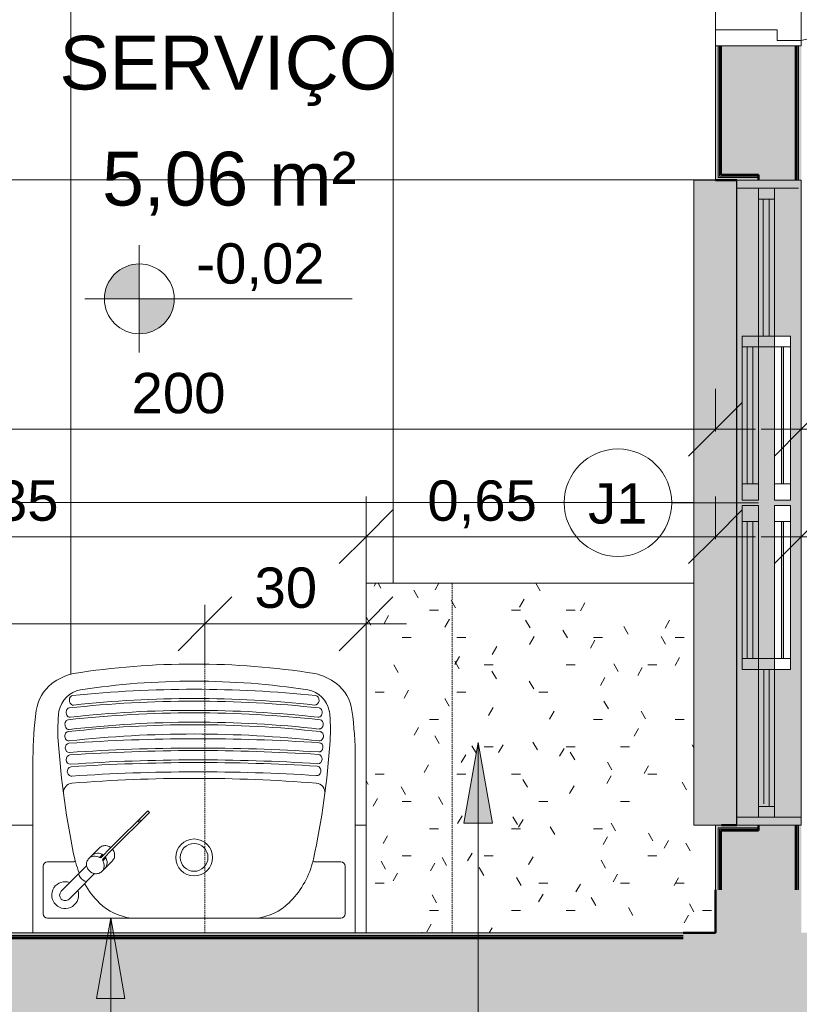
# Model space of a CAD drawing. Header units: millimetres. Extents: x -10534 to 2780, y -19631 to -9458.
# Tile 8 of 44: x -7468 to -6017, y -18208 to -16376. Entities that reach past the tile are written whole.
import ezdxf

# ---------------------------------------------------------------- set-up
doc = ezdxf.new("R2010")
doc.units = ezdxf.units.MM
doc.linetypes.add('Projeção', pattern=[3.96875, 2.38125, -1.5875])
for name, color, linetype, lineweight in [('A-ANNO-DIMS', 7, 'Continuous', 9), ('A-ANNO-DIMS-50', 7, 'Continuous', 9), ('A-AREA-IDEN', 7, 'Continuous', 9), ('A-DETL-GENF', 7, 'Continuous', 5), ('A-DOOR', 7, 'Continuous', 5), ('A-FLOR-OVHD', 7, 'Projeção', 5), ('A-FLOR-PATT', 7, 'Continuous', 5), ('A-GLAZ', 7, 'Continuous', 5), ('A-GLAZ-IDEN', 7, 'Continuous', 9), ('A-WALL', 7, 'Continuous', 5), ('A-WALL-PATT', 7, 'Continuous', 50), ('G-ANNO-DIMS', 7, 'Continuous', 9), ('G-ANNO-TEXT', 7, 'Continuous', 9), ('I-WALL', 7, 'Continuous', 5), ('P-SANR-FIXT', 7, 'Continuous', 5), ('Q-CASE', 7, 'Continuous', 5)]:
    doc.layers.add(name, color=color, linetype=linetype, lineweight=lineweight)
doc.layers.add('A-DETL', color=7, linetype='Continuous', lineweight=5, true_color=0x00a600)
doc.styles.add('Arial', font='arial.ttf', dxfattribs={"height": 100})
doc.styles.add('Arial_1', font='arial.ttf', dxfattribs={"height": 75})
doc.dimstyles.new('Com_linha__ref__contínua__-_Cor_Vermelha_Arial_1_5mm', dxfattribs={"dimscale": 304.8, "dimtxt": 76.519455, "dimasz": 0.328084, "dimexe": 0.246063, "dimexo": 0.246063, "dimgap": 0.024606, "dimtad": 1, "dimlfac": 0.001, "dimrnd": 0.01, "dimzin": 0, "dimdsep": 46, "dimtxsty": 'Arial_1', "dimblk1": 'OBLIQUE', "dimblk2": 'OBLIQUE', "dimsah": 1, "dimcen": 0.09, "dimdle": 0.246063, "dimazin": 0, "dimtfac": 1, "dimtdec": 4, "dimtix": 1, "dimtmove": 0, "dimatfit": 3, "dimfxl": 1, "dimtvp": 1, "dimtolj": 1, "dimtzin": 0, "dimarcsym": 2})
doc.dimstyles.new('Com_linha__ref__contínua__-_Cor_Vermelha_Arial_1_5mm_1', dxfattribs={"dimscale": 304.8, "dimtxt": 76.519455, "dimasz": 0.328084, "dimexe": 0.246063, "dimexo": 0.246063, "dimgap": 0.024606, "dimtad": 1, "dimlfac": 0.001, "dimrnd": 0.01, "dimzin": 0, "dimdsep": 46, "dimtxsty": 'Arial_1', "dimblk1": 'OBLIQUE', "dimblk2": 'OBLIQUE', "dimsah": 1, "dimcen": 0.09, "dimdle": 0.246063, "dimazin": 0, "dimtfac": 1, "dimtdec": 4, "dimtix": 1, "dimtmove": 2, "dimatfit": 3, "dimfxl": 1, "dimtvp": 1, "dimtolj": 1, "dimtzin": 0, "dimarcsym": 2})
doc.dimstyles.new('Com_linha__ref__contínua__-_Cor_Vermelha_Arial_1_5mm_2', dxfattribs={"dimscale": 304.8, "dimtxt": 76.519455, "dimasz": 0.328084, "dimexe": 0.246063, "dimexo": 0.246063, "dimgap": 0.024606, "dimtad": 1, "dimdec": 1, "dimlfac": 0.1, "dimrnd": 0.1, "dimdsep": 46, "dimtxsty": 'Arial_1', "dimblk1": 'OBLIQUE', "dimblk2": 'OBLIQUE', "dimsah": 1, "dimcen": 0.09, "dimdle": 0.246063, "dimazin": 0, "dimtfac": 1, "dimtdec": 4, "dimtix": 1, "dimtmove": 0, "dimatfit": 3, "dimfxl": 1, "dimtvp": 1, "dimtolj": 1, "dimtzin": 0, "dimarcsym": 2})

# ---------------------------------------------------------------- blocks, each defined once
blk = doc.blocks.new('TAMPO DO ABRIGO GLP EM GRANITO CINZA ANDORINHA - TAMPO DO ABRIGO GLP EM GRANITO CINZA ANDORINHA-1861549-NIVEL TERREO')
at = {"layer": 'Q-CASE', "true_color": 0xa7a7a7}
h = blk.add_hatch(dxfattribs=at)
h.set_pattern_fill('FP_4', color=253, style=0, pattern_type=2)
h.set_pattern_definition([(0, (0, 0), (203.2, 50.8), [16.764, -135.636, 16.764, -135.636, -812.8]), (0, (0, 0), (203.2, 50.8), [-304.8, 16.764, -288.036, 16.764, -135.636, -355.6]), (0, (0, 0), (203.2, 50.8), [-762, 16.764, -84.836, 16.764, -237.236]), (120, (76.2, 25.4), (-145.59409, 150.57636), [16.764, -135.636, 16.764, -135.636, -812.8]), (120, (76.2, 25.4), (-145.59409, 150.57636), [-304.8, 16.764, -288.036, 16.764, -135.636, -355.6]), (120, (76.2, 25.4), (-145.59409, 150.57636), [-762, 16.764, -84.836, 16.764, -237.236]), (240, (101.6, 127), (-57.60591, -201.37636), [16.764, -135.636, 16.764, -135.636, -812.8]), (240, (101.6, 127), (-57.60591, -201.37636), [-304.8, 16.764, -288.036, 16.764, -135.636, -355.6]), (240, (101.6, 127), (-57.60591, -201.37636), [-762, 16.764, -84.836, 16.764, -237.236])])
h.paths.add_polyline_path([(-6173.6, -18075), (-6173.6, -17875), (-6213.6, -17875), (-6213.6, -17425), (-6823.7, -17425), (-6823.7, -18075), (-6213.6, -18075)])
at = {"layer": 'Q-CASE'}
for p, q in [((-6213.6, -17425), (-6823.7, -17425)), ((-6823.7, -17425), (-6823.7, -18075))]:
    blk.add_line(p, q, dxfattribs=at)
blk = doc.blocks.new('PORTA DE GIRO L_VEL TERREO1')
at = {"layer": 'A-DOOR'}
for p, q in [((-450, -80), (-450, 80)), ((-450, 80), (450, 80)), ((450, 80), (450, -80)), ((-450, -80), (450, -80))]:
    blk.add_line(p, q, dxfattribs=at)
at = {"layer": 'A-DOOR', "lineweight": 15}
for p, q in [((-420, 80), (-420, -35)), ((420, 80), (420, -40.7)), ((450, 80), (420, 80)), ((450, -80), (450, 80)), ((-440, -35), (-440, -80)), ((-420, -35), (-440, -35)), ((378.9, -49.7), (378.9, -910.4)), ((418.9, -49.7), (378.9, -49.7)), ((418.9, -910.4), (418.9, -49.7)), ((420, -40.7), (440, -40.7)), ((440, -40.7), (440, -80)), ((440, -80), (450, -80)), ((348.9, -740.5), (329.4, -733.7)), ((450, -740.5), (469.5, -733.7)), ((368.9, -840.5), (348.9, -840.5)), ((368.9, -830.5), (378.9, -830.5)), ((368.9, -870.5), (368.9, -830.5)), ((428.9, -830.4), (418.9, -830.4)), ((428.9, -870.4), (428.9, -830.4)), ((428.9, -840.4), (450, -840.4)), ((368.9, -860.5), (333.6, -860.5)), ((428.9, -860.4), (465.3, -860.4)), ((378.9, -870.5), (368.9, -870.5)), ((418.9, -870.4), (418.9, -910.4)), ((418.9, -870.4), (428.9, -870.4)), ((378.9, -910.4), (418.9, -910.4)), ((418.9, -910.4), (398.9, -910.4))]:
    blk.add_line(p, q, dxfattribs=at)
at = {"layer": 'A-DOOR'}
blk.add_arc((629, 155.3), 1094.6, 192.4129, 256.7914, dxfattribs=at)
at = {"layer": 'A-DOOR', "lineweight": 15}
for centre, radius, start, end in [((531.9, -790.5), 210.3, 164.3286, 199.4386), ((531.9, -790.5), 189.8, 164.7222, 195.2778), ((267, -790.4), 189.7, 344.7458, 15.2542), ((267, -790.4), 210.3, 340.5821, 15.6453)]:
    blk.add_arc(centre, radius, start, end, dxfattribs=at)
blk = doc.blocks.new('JANELA DE CORRE_VEL TERREO2')
at = {"layer": 'A-GLAZ', "true_color": 0xfffffe}
h = blk.add_hatch(color=7, dxfattribs=at)
h.paths.add_polyline_path([(600, 80), (-600, 80), (-600, -40), (600, -40)])
h.paths.add_polyline_path([(310, 60), (310, 30), (5, 30), (5, 60), (290, 60)])
h.paths.add_polyline_path([(-5, 51.3), (-5, 30), (-310, 30), (-310, 60), (-5, 60)])
at = {"layer": 'A-GLAZ', "lineweight": 15}
for p, q in [((-600, -40), (-600, 80)), ((-585, -40), (-585, 75)), ((585, -40), (585, 80)), ((600, -40), (600, 80)), ((-310, 30), (-585, 30)), ((-565, 0), (-565, 30)), ((-310, 20), (-565, 20)), ((-310, 0), (-310, 30)), ((-290, 0), (-290, 30)), ((290, 30), (290, 0)), ((310, 0), (310, 30)), ((585, 30), (310, 30)), ((310, 20), (565, 20)), ((565, 0), (565, 30)), ((-585, 0), (-310, 0)), ((-565, 9), (-310, 9)), ((-5, 0), (-310, 0)), ((-310, 0), (-310, -30)), ((-290, -30), (-290, 0)), ((310, 0), (5, 0)), ((5, 0), (5, -30)), ((35, -30), (35, 0)), ((290, -30), (290, 0)), ((560, 10), (310, 10)), ((310, 0), (585, 0)), ((310, -30), (310, 0)), ((-35, -10), (-290, -10)), ((-35, -30), (-35, 0)), ((-5, -30), (-5, 0)), ((290, -10), (35, -10)), ((-310, -30), (-5, -30)), ((-290, -21), (-35, -21)), ((5, -30), (310, -30)), ((35, -21), (290, -21))]:
    blk.add_line(p, q, dxfattribs=at)
at = {"layer": 'A-GLAZ'}
for p, q in [((-600, 80), (600, 80)), ((-600, -40), (-600, 80)), ((600, 80), (600, -40))]:
    blk.add_line(p, q, dxfattribs=at)
blk = doc.blocks.new('TORNEIRA DE MESA PARA LAVATÓRIO COM ALAVANCA - 1196_C_LNK_Cromado CR10-V1-NIVEL TERREO')
at = {"layer": 'P-SANR-FIXT'}
for p, q in [((-10.3, -132.8), (-10.3, -110)), ((10.3, -132.8), (10.3, -110)), ((-10.3, -132.8), (-10.3, -176.8)), ((10.3, -176.8), (10.3, -132.8)), ((-17, -189.3), (-17, -217.1)), ((17, -217.1), (17, -189.3)), ((-4.5, -211.7), (-4.5, -204.5)), ((-2.2, -207.2), (-2.2, -232.7)), ((2.2, -207.2), (2.2, -232.7)), ((4.5, -211.7), (4.5, -204.5)), ((-2.2, -232.7), (-2.2, -329.9)), ((2.2, -329.9), (2.2, -232.7)), ((-2.2, -303.5), (2.2, -303.5)), ((2.2, -306.6), (-2.2, -306.6)), ((-2.2, -329.9), (2.2, -329.9))]:
    blk.add_line(p, q, dxfattribs=at)
for centre, radius, start, end in [((0, -110), 25, 294.3934, 245.6066), ((0, -110), 10.3, 90, 180), ((0, -110), 10.3, 360, 90), ((0, -191.7), 18.1, 55.264, 124.736), ((-3.9, -213.2), 1.65, 3.0938, 110.0952), ((3.9, -213.2), 1.65, 69.9048, 176.9049)]:
    blk.add_arc(centre, radius, start, end, dxfattribs=at)
for centre, major_axis, ratio, start_param, end_param in [((0, -157.1), (-10.3, 0), 0.371626, 3.141593, 6.283185), ((0, -189.3), (17, 0), 0.927184, 3.141563, 4.446777), ((0, -197.2), (17, 0), 0.927184, 3.141622, 4.579647), ((0, -197.2), (17, 0), 0.927184, 4.845132, 6.283156), ((0, -189.3), (17, 0), 0.927184, 4.978001, 6.283206), ((-5.2, -207.2), (3, 0), 0.927184, 0, 1.305184), ((5.2, -207.2), (-3, 0), 0.927184, 4.978001, 6.283185)]:
    blk.add_ellipse(centre, major_axis=major_axis, ratio=ratio, start_param=start_param, end_param=end_param, dxfattribs=at)
for points in [[(-10.3, -176.8), (-11.4, -177.6), (-13.2, -179.2), (-15.4, -182.3), (-16.7, -185.7), (-17, -188.1), (-17, -189.3)], [(17, -189.3), (17, -188.1), (16.7, -185.7), (15.4, -182.3), (13.2, -179.2), (11.4, -177.6), (10.3, -176.8)], [(-17, -217.1), (-17, -218.3), (-16.7, -220.8), (-15.2, -224.4), (-12.9, -227.5), (-9.9, -230.1), (-6.2, -231.9), (-3.6, -232.5), (-2.2, -232.7)], [(2.2, -232.7), (3.6, -232.5), (6.2, -231.9), (9.9, -230.1), (12.9, -227.5), (15.2, -224.4), (16.7, -220.8), (17, -218.3), (17, -217.1)]]:
    blk.add_open_spline(points, degree=3, dxfattribs=at)
blk = doc.blocks.new('TANQUE EM MÁRMORE SINTÉTICO 34L E 1 BATEDOR - TQ_03_Branco Gelo GE17-2910475-NIVEL TERREO')
at = {"layer": 'P-SANR-FIXT'}
for p, q in [((-7443.7, -17750.4), (-7443.7, -18075)), ((-6843.7, -18075), (-6843.7, -17750.4)), ((-7416.7, -17943.2), (-7368.3, -17943.2)), ((-7365.7, -17938.4), (-7363.7, -17945.3)), ((-6921.7, -17938.4), (-6923.7, -17945.3)), ((-6870.7, -17943.2), (-6919, -17943.2)), ((-7424.5, -18040.1), (-7424.5, -17951)), ((-6862.9, -18040.1), (-6862.9, -17951)), ((-7160.6, -18048), (-7416.7, -18048)), ((-7160.6, -18048), (-6870.7, -18048))]:
    blk.add_line(p, q, dxfattribs=at)
for radius in [34.3, 25.8]:
    blk.add_circle((-7143.7, -17934.9), radius, dxfattribs=at)
for centre, radius, start, end in [((-7143.7, -19008.2), 1433.1, 80.9799, 99.0201), ((-7347.1, -17690.8), 100.3, 102.2355, 127.7645), ((-6940.3, -17690.8), 100.3, 52.2355, 77.7645), ((-7361.7, -17671.9), 76.4, 127.7645, 172.2355), ((-7143.7, -18997.1), 1390.1, 81.2492, 98.7508), ((-6925.6, -17671.9), 76.4, 7.7645, 52.2355), ((-7346.4, -17672.4), 49.9, 100.1279, 168.6267), ((-7143.7, -19786.3), 2164.2, 83.9937, 96.0051), ((-6941, -17672.4), 49.9, 11.3733, 79.8721), ((-7143.7, -19765.4), 2121.3, 83.7059, 96.2999), ((-7143.7, -19701), 2061.7, 83.7479, 96.2521), ((-6766, -17753.2), 677.7, 172.2355, 179.7645), ((-7086.9, -17697.9), 310.5, 173.4502, 183.7403), ((-7143.8, -19816.1), 2150.1, 83.7332, 96.2637), ((-7143.7, -19762.9), 2101.6, 83.6986, 96.3072), ((-7200.5, -17697.9), 310.5, 356.2597, 6.5498), ((-7521.4, -17753.2), 677.7, 0.2355, 7.7645), ((-7143.7, -19819.6), 2131.6, 83.6808, 96.3192), ((-7139.4, -19737.4), 2054.1, 83.6171, 96.6244), ((-7143.7, -19816.2), 2110.9, 83.6707, 96.3293), ((-5905, -17620.7), 1494.8, 183.7403, 192.2731), ((-7136.4, -21193.5), 3479.3, 86.281, 93.9619), ((-8382.3, -17620.7), 1494.8, 347.7269, 356.2597), ((-7136.4, -21198.5), 3467, 86.2867, 93.9565), ((-7136.6, -21188.2), 3452.1, 86.2745, 93.9592), ((-7136.6, -21206.3), 3452.9, 86.2948, 93.9392), ((-7135.2, -21311), 3552.6, 86.4408, 93.832), ((-7135.2, -21310.6), 3534.9, 86.4404, 93.8326), ((-7369.6, -17814.5), 17.5, 94.6103, 182.4678), ((-7143.7, -20616.3), 2828.5, 85.3897, 94.6103), ((-6917.7, -17814.4), 17.5, 353.7103, 85.3897), ((-7416.7, -17951), 7.83, 90, 180), ((-7368.3, -17940.3), 2.96, 270, 10), ((-7209.4, -17904.4), 159.6, 194.8299, 201.7598), ((-7077.9, -17904.4), 159.6, 313.6719, 345.1701), ((-6919, -17940.3), 2.96, 170, 270), ((-6870.7, -17951), 7.83, 0, 90), ((-7209.4, -17904.4), 159.6, 209.7985, 226.3281), ((-7247.1, -17943.9), 105, 226.3281, 262.3281), ((-7040.3, -17943.9), 105, 277.6719, 313.6719), ((-7416.7, -18040.1), 7.83, 180, 270), ((-6870.7, -18040.1), 7.83, 270, 0)]:
    blk.add_arc(centre, radius, start, end, dxfattribs=at)
for centre, major_axis, ratio, start_param, end_param in [((-7369.2, -17642.7), (-0.97, 8.83), 0.750062, 6.276734, 9.424778), ((-6918.2, -17642.7), (0.97, 8.83), 0.783449, 3.141593, 6.283185), ((-7375.5, -17665.4), (-0.95, 8.59), 0.741965, 6.28309, 9.424778), ((-6912.1, -17665.4), (0.95, 8.59), 0.767158, 3.141593, 6.283282), ((-7377.4, -17687.9), (-1, 9.09), 0.728793, 0, 3.150789), ((-6910, -17687.4), (0.96, 8.59), 0.767499, 3.141593, 6.283185), ((-7377.4, -17709.6), (-0.95, 8.59), 0.827595, 6.28304, 9.424778), ((-6910, -17709.6), (0.95, 8.59), 0.807213, 3.141593, 6.283327), ((-7376.2, -17731.1), (-0.6, 8.62), 0.855959, 0.00008, 3.141593), ((-6911.3, -17730.1), (0.56, 8.62), 0.861674, 3.141593, 6.2831), ((-7374.4, -17752.9), (-0.59, 8.62), 0.852872, 0.000298, 3.141593), ((-6912.9, -17752), (0.56, 8.62), 0.850353, 3.141593, 6.282885), ((-7372, -17775), (-0.58, 8.62), 0.893867, 6.283177, 9.424778), ((-6915.2, -17773.9), (0.54, 8.62), 0.881661, 3.141593, 6.283191)]:
    blk.add_ellipse(centre, major_axis=major_axis, ratio=ratio, start_param=start_param, end_param=end_param, dxfattribs=at)
blk = doc.blocks.new('Elevações de ponto - Cota de elevação - planta-402364-NIVEL TERREO')
at = {"layer": 'G-ANNO-DIMS'}
h = blk.add_hatch(color=256, dxfattribs=at)
edge = h.paths.add_edge_path()
edge.add_line((-2, 1.3), (-2, 0))
edge.add_line((-2, 0), (-3.3, 0))
edge.add_arc((-2, 0), 1.3, 90, 180, ccw=False)
h = blk.add_hatch(color=256, dxfattribs=at)
edge = h.paths.add_edge_path()
edge.add_arc((-2, 0), 1.3, -90, 0, ccw=False)
edge.add_line((-2, -1.3), (-2, 0))
edge.add_line((-2, 0), (-0.7, 0))
for p, q in [((-2, -2), (-2, 2)), ((-2, 1.3), (-2, 0)), ((-4.03, 0), (5.929, 0)), ((-2, 0), (-3.3, 0)), ((-2, -1.3), (-2, 0)), ((-2, 0), (-0.7, 0))]:
    blk.add_line(p, q, dxfattribs=at)
blk.add_circle((-2, 0), 1.3, dxfattribs=at)
for start, end in [(360, 90), (180, 270)]:
    blk.add_arc((-2, 0), 1.3, start, end, dxfattribs=at)
blk = doc.blocks.new('TAG - Janela - Janela-2098303-NIVEL TERREO')
at = {"layer": 'A-GLAZ-IDEN'}
blk.add_circle((0, 0), 2, dxfattribs=at)
blk = doc.blocks.new('DIMBLOCK3-NIVEL TERREO')
at = {"layer": 'A-ANNO-DIMS-50', "color": 242, "true_color": 0xbd2b2e}
for p, q in [((-6823.7, -17338.4), (-6823.7, -17263.4)), ((-6173.6, -17338.4), (-6173.6, -17263.4)), ((-6823.7, -17338.4), (-6773.7, -17288.4)), ((-6173.6, -17338.4), (-6123.6, -17288.4)), ((-6823.7, -17338.4), (-6873.7, -17388.4)), ((-6823.7, -17338.4), (-6098.6, -17338.4)), ((-6823.7, -17338.4), (-6823.7, -17495.3)), ((-6173.6, -17338.4), (-6223.6, -17388.4)), ((-6173.6, -17338.4), (-6173.6, -17342.7))]:
    blk.add_line(p, q, dxfattribs=at)
at = {"layer": 'A-ANNO-DIMS-50', "color": 0, "insert": (-6709.6, -17233.6), "char_height": 75, "width": 242.979, "attachment_point": 1, "line_spacing_factor": 0.941778, "style": 'Arial_1'}
blk.add_mtext('0,65', dxfattribs=at)
blk = doc.blocks.new('_Oblique')
at = {"color": 0, "linetype": 'ByBlock', "lineweight": -2}
blk.add_line((-0.5, -0.5), (0.5, 0.5), dxfattribs=at)
blk = doc.blocks.new('DIMBLOCK47-NIVEL TERREO')
at = {"layer": 'A-ANNO-DIMS-50', "color": 242, "true_color": 0xbd2b2e}
for p, q in [((-8333.6, -18418.4), (-8333.6, -18125.7)), ((506.4, -18418.4), (506.4, -18164.8)), ((-8333.6, -18418.4), (-8283.6, -18368.4)), ((506.4, -18418.4), (556.4, -18368.4)), ((-8333.6, -18418.4), (-8383.6, -18468.4)), ((-8333.6, -18418.4), (506.4, -18418.4)), ((-8333.6, -18418.4), (-8333.6, -18493.4)), ((506.4, -18418.4), (456.4, -18468.4)), ((506.4, -18418.4), (506.4, -18493.4))]:
    blk.add_line(p, q, dxfattribs=at)
at = {"layer": 'A-ANNO-DIMS-50', "color": 0, "insert": (-4014.8, -18313.5), "char_height": 75, "width": 242.979, "attachment_point": 1, "line_spacing_factor": 0.941778, "style": 'Arial_1'}
blk.add_mtext('8,84', dxfattribs=at)
blk = doc.blocks.new('DIMBLOCK57-NIVEL TERREO')
at = {"layer": 'A-ANNO-DIMS-50', "color": 242, "true_color": 0xbd2b2e}
for p, q in [((-6013.6, -17338.4), (-6013.6, -17263.4)), ((-5213.6, -17338.4), (-5213.6, -17263.4)), ((-6013.6, -17338.4), (-5963.6, -17288.4)), ((-5213.6, -17338.4), (-5163.6, -17288.4)), ((-6088.6, -17338.4), (-5138.6, -17338.4)), ((-6013.6, -17338.4), (-6063.6, -17388.4)), ((-6013.6, -17338.4), (-6013.6, -17342.7)), ((-5213.6, -17338.4), (-5263.6, -17388.4)), ((-5213.6, -17338.4), (-5213.6, -17500))]:
    blk.add_line(p, q, dxfattribs=at)
at = {"layer": 'A-ANNO-DIMS-50', "color": 0, "insert": (-5714.8, -17233.6), "char_height": 75, "width": 242.979, "attachment_point": 1, "line_spacing_factor": 0.941778, "style": 'Arial_1'}
blk.add_mtext('0,80', dxfattribs=at)
blk = doc.blocks.new('DIMBLOCK75-NIVEL TERREO')
at = {"layer": 'A-ANNO-DIMS-50', "color": 242, "true_color": 0xbd2b2e}
for p, q in [((-8173.6, -17338.4), (-8173.6, -17263.4)), ((-6823.7, -17338.4), (-6823.7, -17263.4)), ((-8173.6, -17338.4), (-8123.6, -17288.4)), ((-6823.7, -17338.4), (-6773.7, -17288.4)), ((-8248.6, -17338.4), (-6748.7, -17338.4)), ((-8173.6, -17338.4), (-8223.6, -17388.4)), ((-8173.6, -17338.4), (-8173.6, -17342.7)), ((-6823.7, -17338.4), (-6873.7, -17388.4)), ((-6823.7, -17338.4), (-6823.7, -17350))]:
    blk.add_line(p, q, dxfattribs=at)
at = {"layer": 'A-ANNO-DIMS-50', "color": 0, "insert": (-7599.9, -17233.6), "char_height": 75, "width": 242.979, "attachment_point": 1, "line_spacing_factor": 0.941778, "style": 'Arial_1'}
blk.add_mtext('1,35', dxfattribs=at)
blk = doc.blocks.new('DIMBLOCK76-NIVEL TERREO')
at = {"layer": 'A-ANNO-DIMS-50', "color": 242, "true_color": 0xbd2b2e}
for p, q in [((-8173.6, -17138.4), (-8173.6, -17063.4)), ((-6173.6, -17138.4), (-6173.6, -17063.4)), ((-8173.6, -17138.4), (-8123.6, -17088.4)), ((-6173.6, -17138.4), (-6123.6, -17088.4)), ((-8248.6, -17138.4), (-6098.6, -17138.4)), ((-8173.6, -17138.4), (-8223.6, -17188.4)), ((-8173.6, -17138.4), (-8173.6, -17294.6)), ((-6173.6, -17138.4), (-6223.6, -17188.4)), ((-6173.6, -17138.4), (-6173.6, -17142.7))]:
    blk.add_line(p, q, dxfattribs=at)
at = {"layer": 'A-ANNO-DIMS-50', "color": 0, "insert": (-7260.1, -17033.6), "char_height": 75, "width": 207.662, "attachment_point": 1, "line_spacing_factor": 0.941778, "style": 'Arial_1'}
blk.add_mtext('200', dxfattribs=at)
blk = doc.blocks.new('DIMBLOCK81-NIVEL TERREO')
at = {"layer": 'A-ANNO-DIMS-50', "color": 242, "true_color": 0xbd2b2e}
for p, q in [((-6013.6, -17138.4), (-6013.6, -17063.4)), ((-3213.7, -17138.4), (-3213.7, -17063.4)), ((-6013.6, -17138.4), (-5963.6, -17088.4)), ((-3213.7, -17138.4), (-3163.7, -17088.4)), ((-6088.6, -17138.4), (-3138.7, -17138.4)), ((-6013.6, -17138.4), (-6063.6, -17188.4)), ((-6013.6, -17138.4), (-6013.6, -17142.7)), ((-3213.7, -17138.4), (-3263.7, -17188.4)), ((-3213.7, -17138.4), (-3213.7, -17200))]:
    blk.add_line(p, q, dxfattribs=at)
at = {"layer": 'A-ANNO-DIMS-50', "color": 0, "insert": (-4714.9, -17033.6), "char_height": 75, "width": 242.979, "attachment_point": 1, "line_spacing_factor": 0.941778, "style": 'Arial_1'}
blk.add_mtext('2,80', dxfattribs=at)
blk = doc.blocks.new('DIMBLOCK84-NIVEL TERREO')
at = {"layer": 'A-ANNO-DIMS-50', "color": 242, "true_color": 0xbd2b2e}
for p, q in [((-8173.6, -17500.4), (-8173.6, -17425.4)), ((-8173.6, -17500.4), (-8123.6, -17450.4)), ((-7123.6, -17500.4), (-7073.6, -17450.4)), ((-7123.6, -17500.4), (-7123.6, -17465)), ((-8248.6, -17500.4), (-7123.6, -17500.4)), ((-8173.6, -17500.4), (-8223.6, -17550.4)), ((-8173.6, -17500.4), (-8173.6, -17504.7)), ((-7123.6, -17500.4), (-7173.6, -17550.4)), ((-7123.6, -17500.4), (-7123.6, -17575.4))]:
    blk.add_line(p, q, dxfattribs=at)
at = {"layer": 'A-ANNO-DIMS-50', "color": 0, "insert": (-7735.1, -17395.6), "char_height": 75, "width": 207.662, "attachment_point": 1, "line_spacing_factor": 0.941778, "style": 'Arial_1'}
blk.add_mtext('105', dxfattribs=at)
blk = doc.blocks.new('DIMBLOCK85-NIVEL TERREO')
at = {"layer": 'A-ANNO-DIMS-50', "color": 242, "true_color": 0xbd2b2e}
for p, q in [((-6823.7, -17500.4), (-6823.7, -17425.4)), ((-7123.6, -17500.4), (-7073.6, -17450.4)), ((-6823.7, -17500.4), (-6773.7, -17450.4)), ((-7123.6, -17500.4), (-7123.6, -17465)), ((-7123.6, -17500.4), (-7173.6, -17550.4)), ((-7123.6, -17500.4), (-6748.7, -17500.4)), ((-7123.6, -17500.4), (-7123.6, -17575.4)), ((-6823.7, -17500.4), (-6873.7, -17550.4)), ((-6823.7, -17500.4), (-6823.7, -17504.7))]:
    blk.add_line(p, q, dxfattribs=at)
at = {"layer": 'A-ANNO-DIMS-50', "color": 0, "insert": (-7031.3, -17395.6), "char_height": 75, "width": 138.441, "attachment_point": 1, "line_spacing_factor": 0.941778, "style": 'Arial_1'}
blk.add_mtext('30', dxfattribs=at)
blk = doc.blocks.new('DIMBLOCK91-NIVEL TERREO')
at = {"layer": 'A-ANNO-DIMS-50', "color": 242, "true_color": 0xbd2b2e}
for p, q in [((-9233.6, -18618.4), (-9233.6, -18150)), ((1406.4, -18618.4), (1406.4, -18150)), ((-9233.6, -18618.4), (-9183.6, -18568.4)), ((1406.4, -18618.4), (1456.4, -18568.4)), ((-9308.6, -18618.4), (1481.4, -18618.4)), ((-9233.6, -18618.4), (-9283.6, -18668.4)), ((-9233.6, -18618.4), (-9233.6, -18693.4)), ((1406.4, -18618.4), (1356.4, -18668.4)), ((1406.4, -18618.4), (1406.4, -18693.4))]:
    blk.add_line(p, q, dxfattribs=at)
at = {"layer": 'A-ANNO-DIMS-50', "color": 0, "insert": (-4043.7, -18513.5), "char_height": 75, "width": 312.199, "attachment_point": 1, "line_spacing_factor": 0.941778, "style": 'Arial_1'}
blk.add_mtext('10,64', dxfattribs=at)

msp = doc.modelspace()

# ---------------------------------------------------------------- hatches: boundary and pattern name
at = {"layer": 'A-DETL-GENF', "true_color": 0x808080}
h = msp.add_hatch(color=8, dxfattribs=at)
h.paths.add_polyline_path([(-3319.746, -18235.042), (-2882.347, -18235.042), (-2882.347, -18075.042), (-3319.746, -18075.042)])
h.paths.add_polyline_path([(-6233.588, -18235.042), (-5913.588, -18235.042), (-5913.588, -18075.042), (-6013.588, -18075.042), (-6013.588, -17995.042), (-6173.588, -17995.042), (-6173.588, -18075.042), (-6233.588, -18075.042), (-6233.588, -18125.031)])
h.paths.add_polyline_path([(-6146.757, -15500.042), (-6013.588, -15500.042), (-6013.588, -15315.042), (-6208.588, -15315.042), (-6208.588, -15475.042), (-6173.588, -15475.054), (-6173.588, -15500.042)])
h.paths.add_polyline_path([(-5113.588, -14365.042), (-4983.588, -14365.042), (-4983.588, -14275.042), (-4933.588, -14275.042), (-4933.588, -14115.042), (-4983.588, -14115.042), (-4983.588, -14005.042), (-5143.588, -14005.042), (-5143.588, -14365.042)])
h.paths.add_polyline_path([(-3326.353, -11460.042), (-3223.688, -11460.042), (-3223.688, -11395.042), (-3120.527, -11395.042), (-3120.527, -11235.042), (-3562.728, -11235.042), (-3562.728, -11395.042), (-3383.688, -11395.042), (-3383.688, -11460.042), (-3378.582, -11460.042)])
at = {"layer": 'A-DETL-GENF', "true_color": 0xc0c0c0}
msp.add_hatch(color=9, dxfattribs=at).paths.add_polyline_path([(-6213.588, -17875.042), (-6133.588, -17875.042), (-6133.588, -16675.042), (-6213.588, -16675.042), (-6213.588, -17803.822)])
at = {"layer": 'A-DETL-GENF', "true_color": 0xe1ffff}
for points in [[(-6046.588, -17240.042), (-6046.588, -16985.042), (-6050.588, -16985.042), (-6050.588, -17240.042)], [(-6046.588, -17565.042), (-6046.588, -17310.042), (-6050.588, -17310.042), (-6050.588, -17565.042)]]:
    msp.add_hatch(color=7, dxfattribs=at).paths.add_polyline_path(points)
at = {"layer": 'A-FLOR-PATT', "true_color": 0x787878}
h = msp.add_hatch(dxfattribs=at)
h.set_pattern_fill('FP_2', color=8, style=0, pattern_type=2)
h.set_pattern_definition([(0, (-2573.6, -15475.04), (0, 600), []), (90, (-2573.6, -15475.04), (-600, 4e-14), [])])
h.paths.add_polyline_path([(-6823.688, -18075.042), (-6823.688, -17425.042), (-6213.588, -17425.042), (-6213.588, -16675.042), (-6173.588, -16675.042), (-6173.588, -15475.042), (-8173.588, -15475.042), (-8173.588, -15525.042), (-8333.588, -15525.042), (-8333.588, -17275.042), (-8173.588, -17275.042), (-8173.588, -18075.042), (-7648.588, -18075.042), (-7648.588, -18065.042), (-7633.862, -18065.042), (-7633.862, -18002.332), (-7638.229, -17997.847), (-7640.157, -17993.373), (-7640.593, -17989.827), (-7640.157, -17957.815), (-7638.229, -17953.341), (-7634.932, -17949.616), (-7630.577, -17946.987), (-7625.568, -17945.701), (-7620.375, -17945.878), (-7615.481, -17947.501), (-7611.345, -17950.419), (-7608.353, -17954.358), (-7607.377, -17956.599), (-7606.583, -17961.361), (-7606.583, -17989.827), (-7607.377, -17994.589), (-7609.686, -17998.906), (-7613.314, -18002.393), (-7613.314, -18065.042), (-7598.588, -18065.042), (-7598.588, -18075.042), (-7443.688, -18075.042), (-7443.688, -17750.38), (-7442.043, -17705.891), (-7437.48, -17661.606), (-7432.317, -17642.57), (-7422.455, -17625.489), (-7408.552, -17611.5), (-7389.511, -17599.885), (-7368.374, -17592.764), (-7256.38, -17579.479), (-7143.688, -17575.042), (-7030.996, -17579.479), (-6919.002, -17592.764), (-6897.866, -17599.885), (-6878.825, -17611.5), (-6864.921, -17625.489), (-6855.059, -17642.57), (-6849.896, -17661.606), (-6845.333, -17705.891), (-6843.688, -17750.38), (-6843.688, -18075.042)])
at = {"layer": 'A-WALL-PATT', "true_color": 0x808080}
h = msp.add_hatch(color=8, dxfattribs=at)
h.paths.add_polyline_path([(-6168.588, -17995.042), (-6166.088, -17995.042), (-6166.088, -17882.542), (-6093.588, -17882.542), (-6093.588, -17880.042), (-6168.588, -17880.042), (-6168.588, -17885.042)])
h.paths.add_polyline_path([(-6168.588, -16670.042), (-6093.588, -16670.042), (-6093.588, -16667.542), (-6166.088, -16667.542), (-6166.088, -16425.042), (-6168.588, -16425.042), (-6168.588, -16667.542)])
h = msp.add_hatch(color=8, dxfattribs=at)
h.paths.add_polyline_path([(-6165.036, -17995.042), (-6163.588, -17995.042), (-6163.588, -17885.042), (-6093.588, -17885.042), (-6093.588, -17882.542), (-6166.088, -17882.542), (-6166.088, -17995.042)])
h.paths.add_polyline_path([(-6166.088, -16667.542), (-6093.588, -16667.542), (-6093.588, -16665.042), (-6163.588, -16665.042), (-6163.588, -16425.042), (-6166.088, -16425.042), (-6166.088, -16665.042)])
h = msp.add_hatch(color=8, dxfattribs=at)
h.paths.add_polyline_path([(-6163.588, -17995.042), (-6023.588, -17995.042), (-6023.588, -17875.042), (-6093.588, -17875.042), (-6093.588, -17885.042), (-6163.588, -17885.042)])
h.paths.add_polyline_path([(-6023.588, -16675.042), (-6023.588, -16425.042), (-6163.588, -16425.042), (-6163.588, -16665.042), (-6093.588, -16665.042), (-6093.588, -16675.042)])
h = msp.add_hatch(color=8, dxfattribs=at)
h.paths.add_polyline_path([(-6022.588, -17995.042), (-6021.088, -17995.042), (-6021.088, -17875.042), (-6023.588, -17875.042), (-6023.588, -17995.042)])
h.paths.add_polyline_path([(-6023.588, -16675.042), (-6021.088, -16675.042), (-6021.088, -16425.042), (-6023.588, -16425.042), (-6023.588, -16518.985)])
h = msp.add_hatch(color=8, dxfattribs=at)
h.paths.add_polyline_path([(-6018.588, -17995.042), (-6018.588, -17875.042), (-6021.088, -17875.042), (-6021.088, -17995.042), (-6020.088, -17995.042)])
h.paths.add_polyline_path([(-6018.588, -16675.042), (-6018.588, -16425.042), (-6021.088, -16425.042), (-6021.088, -16675.042)])
for points in [[(-6233.588, -18082.542), (-6233.588, -18080.042), (-8333.588, -18080.042), (-8333.588, -18082.542), (-6355.675, -18082.542)], [(-8027.026, -18085.042), (-6233.588, -18085.042), (-6233.588, -18082.542), (-8333.588, -18082.542), (-8333.588, -18085.042)], [(-6233.588, -18225.042), (-6233.588, -18085.042), (-8333.588, -18085.042), (-8333.588, -18225.042), (-6355.675, -18225.042)]]:
    msp.add_hatch(color=8, dxfattribs=at).paths.add_polyline_path(points)
at = {"layer": 'G-ANNO-TEXT'}
for points in [[(-6615.007, -17720.999), (-6641.456, -17870.999), (-6588.558, -17870.999)], [(-7298.951, -18047.127), (-7325.4, -18197.127), (-7272.502, -18197.127)]]:
    msp.add_hatch(color=256, dxfattribs=at).paths.add_polyline_path(points)
at = {"layer": 'I-WALL', "true_color": 0x808080}
h = msp.add_hatch(color=8, dxfattribs=at)
h.paths.add_polyline_path([(-6173.588, -17995.042), (-6168.588, -17995.042), (-6168.588, -17880.042), (-6093.588, -17880.042), (-6093.588, -17875.042), (-6173.588, -17875.042), (-6173.588, -17882.542)])
h.paths.add_polyline_path([(-6173.588, -16675.042), (-6093.588, -16675.042), (-6093.588, -16670.042), (-6168.588, -16670.042), (-6168.588, -16425.042), (-6173.588, -16425.042), (-6173.588, -16670.042)])
h = msp.add_hatch(color=8, dxfattribs=at)
h.paths.add_polyline_path([(-6015.588, -17995.042), (-6013.588, -17995.042), (-6013.588, -17875.042), (-6018.588, -17875.042), (-6018.588, -17995.042)])
h.paths.add_polyline_path([(-6013.588, -16675.042), (-6013.588, -16425.042), (-6018.588, -16425.042), (-6018.588, -16675.042)])
msp.add_hatch(color=8, dxfattribs=at).paths.add_polyline_path([(-6233.588, -18080.042), (-6233.588, -18075.042), (-8333.588, -18075.042), (-8333.588, -18080.042), (-6355.675, -18080.042)])

# ---------------------------------------------------------------- linework, layer by layer
at = {"layer": 'A-DETL', "color": 7}
for p, q in [((-6173.588, -16675.042), (-6213.588, -16675.042)), ((-6213.588, -16675.042), (-6213.588, -17875.042)), ((-6050.588, -16985.042), (-6050.588, -17240.042)), ((-6046.588, -17240.042), (-6046.588, -16985.042)), ((-6050.588, -17310.042), (-6050.588, -17565.042)), ((-6046.588, -17565.042), (-6046.588, -17310.042)), ((-6213.588, -17875.042), (-6162.216, -17875.042))]:
    msp.add_line(p, q, dxfattribs=at)
at = {"layer": 'A-DETL', "color": 7, "lineweight": 50}
for p, q in [((-6133.588, -16675.042), (-6173.588, -16675.042)), ((-6162.216, -17875.042), (-6133.588, -17875.042)), ((-6173.588, -17995.042), (-6173.588, -18075.042)), ((-6173.588, -18075.042), (-6233.588, -18075.042))]:
    msp.add_line(p, q, dxfattribs=at)
at = {"layer": 'A-DETL', "color": 7, "lineweight": 25}
msp.add_line((-6133.588, -17875.042), (-6133.588, -16675.042), dxfattribs=at)
at = {"layer": 'A-DETL', "color": 7, "lineweight": 15}
for p, q in [((-6063.588, -16965.042), (-6063.588, -16985.042)), ((-6033.588, -16965.042), (-6063.588, -16965.042)), ((-6033.588, -16985.042), (-6033.588, -16965.042)), ((-6063.588, -16985.042), (-6063.588, -17240.042)), ((-6050.588, -16985.042), (-6063.588, -16985.042)), ((-6046.588, -16985.042), (-6050.588, -16985.042)), ((-6033.588, -16985.042), (-6046.588, -16985.042)), ((-6033.588, -17240.042), (-6033.588, -16985.042)), ((-6063.588, -17240.042), (-6063.588, -17270.042)), ((-6050.588, -17240.042), (-6063.588, -17240.042)), ((-6050.588, -17240.042), (-6046.588, -17240.042)), ((-6033.588, -17240.042), (-6046.588, -17240.042)), ((-6033.588, -17270.042), (-6033.588, -17240.042)), ((-6063.588, -17270.042), (-6033.588, -17270.042)), ((-6033.588, -17280.042), (-6063.588, -17280.042)), ((-6063.588, -17280.042), (-6063.588, -17310.042)), ((-6033.588, -17310.042), (-6033.588, -17280.042)), ((-6063.588, -17310.042), (-6063.588, -17565.042)), ((-6063.588, -17310.042), (-6050.588, -17310.042)), ((-6046.588, -17310.042), (-6050.588, -17310.042)), ((-6046.588, -17310.042), (-6033.588, -17310.042)), ((-6033.588, -17565.042), (-6033.588, -17310.042)), ((-6063.588, -17565.042), (-6063.588, -17585.042)), ((-6063.588, -17565.042), (-6050.588, -17565.042)), ((-6050.588, -17565.042), (-6046.588, -17565.042)), ((-6046.588, -17565.042), (-6033.588, -17565.042)), ((-6033.588, -17585.042), (-6033.588, -17565.042)), ((-6063.588, -17585.042), (-6033.588, -17585.042))]:
    msp.add_line(p, q, dxfattribs=at)
at = {"layer": 'A-DETL', "color": 8, "linetype": 'Projeção', "true_color": 0x808080}
msp.add_line((-7123.588, -18075.042), (-7123.588, -17540.042), dxfattribs=at)
at = {"layer": 'A-FLOR-OVHD'}
msp.add_line((-6663.688, -18075.042), (-6663.688, -17425.042), dxfattribs=at)
at = {"layer": 'A-GLAZ-IDEN'}
msp.add_line((-6093.588, -17275.042), (-6254.872, -17275.042), dxfattribs=at)
at = {"layer": 'A-WALL'}
for p, q in [((-6173.588, -16425.042), (-6173.588, -16675.042)), ((-6168.588, -16425.042), (-6168.588, -16670.042)), ((-6166.088, -16425.042), (-6166.088, -16667.542)), ((-6021.088, -16675.042), (-6021.088, -16425.042)), ((-6018.588, -16675.042), (-6018.588, -16425.042)), ((-6166.088, -16667.542), (-6093.588, -16667.542)), ((-6168.588, -16670.042), (-6093.588, -16670.042)), ((-6173.588, -17875.042), (-6173.588, -17995.042)), ((-6021.088, -17995.042), (-6021.088, -17875.042)), ((-6018.588, -17995.042), (-6018.588, -17875.042)), ((-6168.588, -17880.042), (-6168.588, -17995.042)), ((-6093.588, -17880.042), (-6168.588, -17880.042)), ((-6166.088, -17882.542), (-6166.088, -17995.042)), ((-6093.588, -17882.542), (-6166.088, -17882.542)), ((-6233.588, -18075.042), (-8173.588, -18075.042)), ((-8333.588, -18080.042), (-6233.588, -18080.042)), ((-8333.588, -18082.542), (-6233.588, -18082.542))]:
    msp.add_line(p, q, dxfattribs=at)
at = {"layer": 'A-WALL', "lineweight": 50}
for p, q in [((-6163.588, -16425.042), (-6163.588, -16665.042)), ((-6023.588, -16675.042), (-6023.588, -16425.042)), ((-6163.588, -16665.042), (-6093.588, -16665.042)), ((-6093.588, -16675.042), (-6093.588, -16665.042)), ((-6093.588, -17885.042), (-6093.588, -17875.042)), ((-6023.588, -17995.042), (-6023.588, -17875.042)), ((-6163.588, -17885.042), (-6163.588, -17995.042)), ((-6093.588, -17885.042), (-6163.588, -17885.042)), ((-8333.588, -18085.042), (-6233.588, -18085.042))]:
    msp.add_line(p, q, dxfattribs=at)
at = {"layer": 'G-ANNO-TEXT'}
for p, q in [((-6615.007, -17720.999), (-6641.456, -17870.999)), ((-6588.558, -17870.999), (-6615.007, -17720.999)), ((-6615.007, -17720.999), (-6615.007, -19592.467)), ((-6641.456, -17870.999), (-6588.558, -17870.999)), ((-7298.951, -18047.127), (-7325.4, -18197.127)), ((-7272.502, -18197.127), (-7298.951, -18047.127)), ((-7298.951, -18047.127), (-7298.951, -19025.31)), ((-7325.4, -18197.127), (-7272.502, -18197.127))]:
    msp.add_line(p, q, dxfattribs=at)

# ---------------------------------------------------------------- block references
at = {"layer": 'A-DOOR', "rotation": 89.99999999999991}
msp.add_blockref('PORTA DE GIRO L_VEL TERREO1', (-6093.588, -15975.042), dxfattribs=at)
at = {"layer": 'A-GLAZ', "rotation": 269.9999999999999}
msp.add_blockref('JANELA DE CORRE_VEL TERREO2', (-6093.588, -17275.042), dxfattribs=at)
at = {"layer": 'A-GLAZ-IDEN', "xscale": 49.99999999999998, "yscale": 49.99999999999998, "zscale": 49.99999999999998}
msp.add_blockref('TAG - Janela - Janela-2098303-NIVEL TERREO', (-6354.872, -17275.042), dxfattribs=at)
at = {"layer": 'G-ANNO-DIMS', "xscale": 49.99999999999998, "yscale": 49.99999999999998, "zscale": 49.99999999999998}
msp.add_blockref('Elevações de ponto - Cota de elevação - planta-402364-NIVEL TERREO', (-7145.708, -16895.846), dxfattribs=at)
at = {"layer": 'P-SANR-FIXT'}
msp.add_blockref('TANQUE EM MÁRMORE SINTÉTICO 34L E 1 BATEDOR - TQ_03_Branco Gelo GE17-2910475-NIVEL TERREO', (0, 0), dxfattribs=at)
at = {"layer": 'P-SANR-FIXT', "rotation": 134.9999999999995}
msp.add_blockref('TORNEIRA DE MESA PARA LAVATÓRIO COM ALAVANCA - 1196_C_LNK_Cromado CR10-V1-NIVEL TERREO', (-7461.47, -18082.823), dxfattribs=at)
at = {"layer": 'Q-CASE'}
msp.add_blockref('TAMPO DO ABRIGO GLP EM GRANITO CINZA ANDORINHA - TAMPO DO ABRIGO GLP EM GRANITO CINZA ANDORINHA-1861549-NIVEL TERREO', (0, 0), dxfattribs=at)

# ---------------------------------------------------------------- texts
at = {"layer": 'A-AREA-IDEN', "char_height": 100, "attachment_point": 1, "style": 'Arial'}
for s, insert, width in [('SERVIÇO', (-7394.446, -16406.375), 777.63687), ('5,06 m²', (-7314.946, -16622.222), 585.23187)]:
    msp.add_mtext(s, dxfattribs=dict(at, insert=insert, width=width))
at = {"layer": 'A-GLAZ-IDEN', "insert": (-6410.474, -17238.768), "char_height": 75, "width": 136.28687, "attachment_point": 1, "style": 'Arial_1'}
msp.add_mtext('J1', dxfattribs=at)
at = {"layer": 'G-ANNO-DIMS', "lineweight": 18, "insert": (-7139.693, -16792.447), "char_height": 75, "width": 285.56349, "attachment_point": 1, "line_spacing_factor": 0.941778, "style": 'Arial_1'}
msp.add_mtext('-0,02', dxfattribs=at)

# ---------------------------------------------------------------- dimensions: what is measured, and where the dimension line sits
at = {"layer": 'A-ANNO-DIMS', "color": 242, "true_color": 0xbd2b2e}
for base, p1, p2, dimstyle, override, picture, middle in [((-6173.588, -17138.442), (-8173.588, -17219.604), (-6173.588, -17067.731), 'Com_linha__ref__contínua__-_Cor_Vermelha_Arial_1_5mm_2', {"dimpost": '<>', "dimfxl": 2005.758065}, 'DIMBLOCK76-NIVEL TERREO', (-7173.588, -17092.649)), ((-3213.688, -17138.442), (-6013.588, -17067.731), (-3213.688, -17275.042), 'Com_linha__ref__contínua__-_Cor_Vermelha_Arial_1_5mm', {"dimpost": '<>', "dimfxl": 2807.564375}, 'DIMBLOCK81-NIVEL TERREO', (-4613.638, -17092.649)), ((-6823.688, -17338.442), (-8173.588, -17267.731), (-6823.688, -17425.042), 'Com_linha__ref__contínua__-_Cor_Vermelha_Arial_1_5mm', {"dimpost": '<>', "dimfxl": 1359.035192}, 'DIMBLOCK75-NIVEL TERREO', (-7498.638, -17292.623)), ((-5213.588, -17338.442), (-6013.588, -17267.731), (-5213.588, -17575.042), 'Com_linha__ref__contínua__-_Cor_Vermelha_Arial_1_5mm', {"dimpost": '<>', "dimfxl": 856.994655}, 'DIMBLOCK57-NIVEL TERREO', (-5613.588, -17292.649)), ((-7123.588, -17500.44), (-8173.588, -17429.729), (-7123.588, -17540.042), 'Com_linha__ref__contínua__-_Cor_Vermelha_Arial_1_5mm_2', {"dimpost": '<>', "dimfxl": 1055.778796}, 'DIMBLOCK84-NIVEL TERREO', (-7648.588, -17454.647)), ((-6823.688, -17500.44), (-7123.588, -17540.042), (-6823.688, -17429.729), 'Com_linha__ref__contínua__-_Cor_Vermelha_Arial_1_5mm_2', {"dimpost": '<>', "dimfxl": 319.544796}, 'DIMBLOCK85-NIVEL TERREO', (-6973.638, -17454.621)), ((506.412, -18418.417), (-8333.588, -18050.739), (506.412, -18089.771), 'Com_linha__ref__contínua__-_Cor_Vermelha_Arial_1_5mm', {"dimpost": '<>', "dimfxl": 8840.086172}, 'DIMBLOCK47-NIVEL TERREO', (-3913.588, -18372.624)), ((1406.412, -18618.417), (-9233.588, -18075.042), (1406.412, -18075.042), 'Com_linha__ref__contínua__-_Cor_Vermelha_Arial_1_5mm', {"dimpost": '<>', "dimfxl": 10640}, 'DIMBLOCK91-NIVEL TERREO', (-3913.588, -18572.624))]:
    dim = msp.add_linear_dim(base=base, p1=p1, p2=p2, dimstyle=dimstyle, override=override, dxfattribs=at)
    dim.commit()
    dim.dimension.update_dxf_attribs({"geometry": picture, "text_midpoint": middle})
dim = msp.add_linear_dim(base=(-6173.588, -17338.442), p1=(-6823.688, -17570.312), p2=(-6173.588, -17267.731), dimstyle='Com_linha__ref__contínua__-_Cor_Vermelha_Arial_1_5mm_1', override={"dimpost": '<>', "dimfxl": 717.067036}, dxfattribs=at)
dim.commit()
dim.dimension.update_dxf_attribs({"geometry": 'DIMBLOCK3-NIVEL TERREO', "text_midpoint": (-6588.137, -17283.574), "dimtype": 160})

doc.saveas('drawing.dxf')
